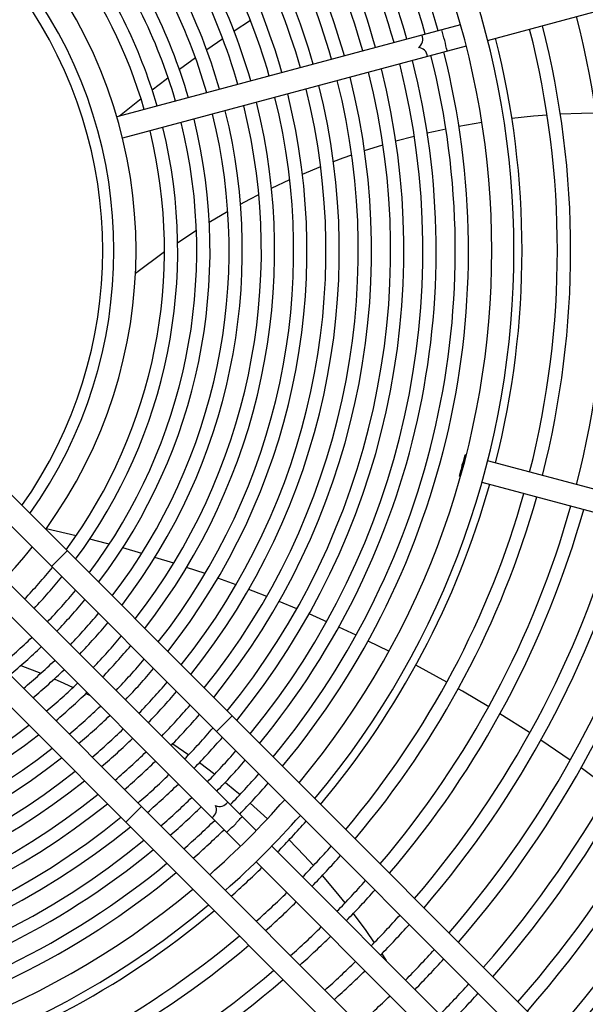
# Model space of a CAD drawing. Header units: centimetres. Extents: x -92429 to 178773, y 2337 to 428125.
# Tile 52 of 138: x 162375 to 162387, y 9151 to 9171. Entities that reach past the tile are written whole.
import ezdxf

# ---------------------------------------------------------------- set-up
doc = ezdxf.new("R2010")
doc.units = ezdxf.units.CM
doc.header["$LTSCALE"] = 50
doc.layers.add('WL_urządzenia', color=1, linetype='Continuous')

msp = doc.modelspace()

# ---------------------------------------------------------------- linework, layer by layer
at = {"layer": 'WL_urządzenia', "color": 1, "linetype": 'Continuous'}
for p, q in [((162385.09, 9170.752, 2170), (162399.597, 9174.639, 2170)), ((162380.116, 9171.172, 2170), (162379.775, 9170.947, 2170)), ((162384.523, 9171.08, 2170), (162377.315, 9169.149, 2170)), ((162379.538, 9170.787, 2170), (162379.199, 9170.553, 2170)), ((162384.643, 9170.632, 2170), (162377.435, 9168.701, 2170)), ((162378.964, 9170.386, 2170), (162378.626, 9170.141, 2170)), ((162378.346, 9169.932, 2170), (162378.057, 9169.711, 2170)), ((162378.392, 9169.967, 2170), (162378.346, 9169.932, 2170)), ((162377.823, 9169.528, 2170), (162377.369, 9169.163, 2170)), ((162386.616, 9169.211, 2170), (162387.059, 9169.228, 2170)), ((162387.059, 9169.228, 2170), (162387.362, 9169.232, 2170)), ((162384.488, 9168.954, 2170), (162384.969, 9169.038, 2170)), ((162385.598, 9169.125, 2170), (162386.054, 9169.172, 2170)), ((162386.054, 9169.172, 2170), (162386.337, 9169.194, 2170)), ((162383.824, 9168.813, 2170), (162384.085, 9168.872, 2170)), ((162384.085, 9168.872, 2170), (162384.215, 9168.9, 2170)), ((162383.165, 9168.643, 2170), (162383.553, 9168.747, 2170)), ((162382.509, 9168.443, 2170), (162382.895, 9168.565, 2170)), ((162381.857, 9168.213, 2170), (162382.058, 9168.287, 2170)), ((162382.058, 9168.287, 2170), (162382.241, 9168.352, 2170)), ((162381.207, 9167.95, 2170), (162381.59, 9168.109, 2170)), ((162380.558, 9167.653, 2170), (162380.941, 9167.833, 2170)), ((162379.908, 9167.32, 2170), (162380.103, 9167.424, 2170)), ((162380.103, 9167.424, 2170), (162380.292, 9167.521, 2170)), ((162379.254, 9166.944, 2170), (162379.64, 9167.171, 2170)), ((162378.591, 9166.518, 2170), (162378.983, 9166.775, 2170)), ((162377.706, 9165.873, 2170), (162378.314, 9166.326, 2170)), ((162373.514, 9162.811, 2170), (162397.542, 9138.783, 2170)), ((162397.215, 9138.455, 2170), (162373.249, 9162.421, 2170)), ((162384.643, 9162.06, 2170), (162384.62, 9162.066, 2170)), ((162399.597, 9158.053, 2170), (162385.09, 9161.94, 2170)), ((162384.5, 9161.618, 2170), (162384.523, 9161.612, 2170)), ((162384.97, 9161.492, 2170), (162399.477, 9157.605, 2170)), ((162371.676, 9160.848, 2170), (162395.641, 9136.882, 2170)), ((162395.314, 9136.554, 2170), (162371.285, 9160.582, 2170)), ((162376.46, 9160.368, 2170), (162375.833, 9160.514, 2170)), ((162377.099, 9160.204, 2170), (162376.747, 9160.296, 2170)), ((162377.156, 9160.189, 2170), (162377.099, 9160.204, 2170)), ((162376.276, 9160.049, 2170), (162375.948, 9159.721, 2170)), ((162377.837, 9159.997, 2170), (162377.437, 9160.112, 2170)), ((162378.507, 9159.792, 2170), (162378.114, 9159.914, 2170)), ((162379.166, 9159.573, 2170), (162378.779, 9159.704, 2170)), ((162380.236, 9154.188, 2170), (162374.96, 9159.464, 2170)), ((162379.816, 9159.341, 2170), (162379.434, 9159.479, 2170)), ((162379.909, 9153.86, 2170), (162374.633, 9159.136, 2170)), ((162380.171, 9159.207, 2170), (162380.08, 9159.242, 2170)), ((162380.457, 9159.096, 2170), (162380.171, 9159.207, 2170)), ((162381.089, 9158.838, 2170), (162380.717, 9158.992, 2170)), ((162381.655, 9158.593, 2170), (162381.346, 9158.728, 2170)), ((162381.714, 9158.566, 2170), (162381.655, 9158.593, 2170)), ((162382.331, 9158.282, 2170), (162381.968, 9158.451, 2170)), ((162383.019, 9157.945, 2170), (162382.582, 9158.161, 2170)), ((162375.304, 9157.649, 2170), (162375.721, 9157.484, 2170)), ((162384.233, 9157.296, 2170), (162383.584, 9157.652, 2170)), ((162376.003, 9157.365, 2170), (162376.205, 9157.275, 2170)), ((162376.205, 9157.275, 2170), (162376.398, 9157.187, 2170)), ((162376.666, 9157.058, 2170), (162376.754, 9157.015, 2170)), ((162384.562, 9157.108, 2170), (162384.475, 9157.159, 2170)), ((162385.113, 9156.781, 2170), (162384.562, 9157.108, 2170)), ((162385.969, 9156.241, 2170), (162385.35, 9156.636, 2170)), ((162379.734, 9156.591, 2170), (162379.406, 9156.263, 2170)), ((162385.976, 9156.237, 2170), (162385.969, 9156.241, 2170)), ((162386.823, 9155.662, 2170), (162386.209, 9156.083, 2170)), ((162378.49, 9156.007, 2170), (162378.823, 9155.778, 2170)), ((162379.051, 9155.613, 2170), (162379.372, 9155.371, 2170)), ((162387.334, 9155.295, 2170), (162387.051, 9155.5, 2170)), ((162379.591, 9155.198, 2170), (162379.798, 9155.029, 2170)), ((162379.798, 9155.029, 2170), (162379.9, 9154.944, 2170)), ((162377.833, 9154.69, 2170), (162377.505, 9154.363, 2170)), ((162380.111, 9154.762, 2170), (162380.473, 9154.435, 2170)), ((162380.929, 9153.992, 2170), (162381.246, 9153.662, 2170)), ((162391.184, 9143.241, 2170), (162380.564, 9153.86, 2170)), ((162381.246, 9153.662, 2170), (162381.438, 9153.453, 2170)), ((162380.236, 9153.532, 2170), (162390.856, 9142.913, 2170)), ((162381.623, 9153.243, 2170), (162381.909, 9152.905, 2170)), ((162381.909, 9152.905, 2170), (162382.099, 9152.669, 2170)), ((162382.271, 9152.446, 2170), (162382.534, 9152.089, 2170)), ((162382.534, 9152.089, 2170), (162382.712, 9151.836, 2170)), ((162382.871, 9151.601, 2170), (162382.96, 9151.464, 2170))]:
    msp.add_line(p, q, dxfattribs=at)
for points in [[(162384.247, 9170.526, -0.037253), (162384.195, 9170.752, -0.037253), (162384.127, 9170.974)], [(162383.83, 9170.414, 0.374287), (162383.639, 9170.603, 0.374287), (162383.71, 9170.862)], [(162384.5, 9161.618, -0.037253), (162384.568, 9161.84, -0.037253), (162384.62, 9162.066)], [(162384.62, 9162.066, -0.037253), (162384.551, 9161.844)], [(162384.551, 9161.844, -0.037253), (162384.5, 9161.618)], [(162379.313, 9154.455, 0.374287), (162379.382, 9154.715, 0.374287), (162379.641, 9154.783)], [(162379.619, 9154.15, -0.037253), (162379.789, 9154.308, -0.037253), (162379.946, 9154.478)]]:
    msp.add_lwpolyline(points, format="xyb", dxfattribs=at)
msp.add_circle((162367.75, 9166.346, 2170), 47.277, dxfattribs=at)
for radius, start, end in [(47.277, 229.4416, 220.5584), (42.566, 227.9961, 222.0039), (42.222, 228.0205, 221.9795), (42.012, 228.0356, 221.9644), (17.891, 320.0533, 39.9467), (17.428, 320.1881, 39.8119), (16.94, 15.7839, 39.6621), (16.662, 15.797, 39.5728), (16.262, 15.8165, 39.439), (15.984, 15.8307, 39.342), (15.585, 15.852, 39.1964), (15.307, 15.8675, 39.0906), (14.907, 15.8908, 38.9317), (14.629, 15.9077, 38.8158), (14.23, 15.9332, 38.6415), (13.951, 15.9518, 38.5142), (13.552, 15.9799, 38.3222), (13.274, 16.0004, 38.1816), (12.874, 16.0314, 37.969), (12.596, 16.0542, 37.8129), (12.197, 16.0887, 37.5762), (11.919, 16.1142, 37.402), (11.519, 16.1528, 37.1369), (11.241, 16.1813, 36.9411), (10.842, 16.2249, 36.642), (10.563, 16.2571, 36.4203), (9.967, 324.0971, 35.9029), (9.504, 324.5449, 35.4551), (9.27, 324.7878, 35.2122), (19.823, 345.6699, 14.3301), (18.804, 345.7062, 14.2938), (19.082, 345.6959, 14.3041), (18.063, 345.7351, 14.2649), (16.94, 320.3379, 14.2161), (15.984, 320.658, 14.1693), (16.262, 320.561, 14.1835), (16.662, 320.4272, 14.203), (15.307, 320.9094, 14.1325), (15.585, 320.8036, 14.148), (14.629, 321.1842, 14.0923), (14.907, 321.0683, 14.1092), (13.951, 321.4858, 14.0482), (14.23, 321.3585, 14.0668), (12.874, 322.031, 13.9686), (13.274, 321.8184, 13.9996), (13.552, 321.6778, 14.0201), (12.197, 322.4238, 13.9113), (12.596, 322.1871, 13.9458), (11.241, 323.0589, 13.8187), (11.519, 322.8631, 13.8472), (11.919, 322.598, 13.8858), (10.563, 323.5797, 13.7429), (10.842, 323.358, 13.7751), (18.063, 320.0051, 344.2649), (18.804, 319.8074, 344.2938), (19.082, 319.7372, 344.3041), (19.823, 319.5598, 344.3301), (20.101, 319.4966, 344.3394), (20.842, 319.3364, 344.3629), (21.12, 319.2792, 344.3713), (21.861, 319.1339, 344.3926), (22.139, 319.0819, 344.4002), (22.88, 318.9495, 344.4196), (9.967, 308.5921, 321.4079), (23.158, 318.902, 344.4266), (23.899, 318.7809, 344.4444), (24.177, 318.7373, 344.4508), (10.563, 316.2571, 321.0448), (24.918, 318.626, 344.4671), (25.196, 318.586, 344.473), (10.842, 316.2249, 320.8892), (11.241, 316.1813, 320.6792), (11.519, 316.1528, 320.5417), (11.919, 316.1142, 320.3554), (12.197, 316.0887, 320.2329), (11.241, 309.3208, 313.8187), (12.596, 316.0542, 320.0665), (11.519, 309.4583, 313.8472), (12.874, 316.0314, 319.9568), (11.919, 309.6446, 313.8858), (13.274, 316.0004, 319.8073), (12.197, 309.7671, 313.9113), (13.552, 315.9799, 319.7084), (12.596, 309.9335, 313.9458), (13.951, 315.9518, 319.5733), (12.874, 310.0432, 313.9686), (14.23, 315.9332, 319.4837), (13.274, 310.1927, 313.9996), (14.629, 315.9077, 319.361), (13.552, 310.2916, 314.0201), (14.907, 315.8908, 319.2795), (12.596, 256.0542, 307.8129), (13.951, 310.4267, 314.0482), (15.307, 315.8675, 319.1676), (12.874, 256.0314, 307.969), (14.23, 310.5163, 314.0668), (15.585, 315.852, 319.0931), (13.274, 256.0004, 308.1816), (14.629, 310.639, 314.0923), (15.984, 315.8307, 318.9907), (13.552, 255.9799, 308.3222), (14.907, 310.7205, 314.1092), (16.262, 315.8165, 318.9223), (13.951, 255.9518, 308.5142), (14.23, 255.9332, 308.6415), (15.307, 310.8324, 314.1325), (16.662, 315.797, 318.8281), (15.585, 310.9069, 314.148), (16.94, 315.7839, 318.7652), (14.629, 255.9077, 308.8158), (15.984, 311.0093, 314.1693), (17.428, 311.3403, 318.6597), (14.907, 255.8908, 308.9317), (16.262, 311.0777, 314.1835), (15.307, 255.8675, 309.0906), (16.662, 311.1719, 314.203), (17.891, 311.4353, 318.5647), (18.063, 315.7351, 318.5308), (15.585, 255.852, 309.1964), (16.94, 311.2348, 314.2161), (15.984, 255.8307, 309.342), (16.262, 255.8165, 309.439), (18.804, 315.7062, 318.3915), (19.082, 315.6959, 318.342), (16.662, 255.797, 309.5728), (18.063, 311.4692, 314.2649), (16.94, 255.7839, 309.6621), (19.823, 315.6699, 318.217), (17.428, 230.1881, 309.8119), (20.101, 315.6606, 318.1724), (18.804, 311.6085, 314.2938), (17.891, 230.0533, 309.9467), (18.063, 285.7351, 309.9949), (19.082, 311.658, 314.3041), (20.842, 315.6371, 318.0595), (19.823, 311.783, 314.3301), (21.12, 315.6287, 318.0192), (18.804, 285.7062, 310.1926), (20.101, 311.8276, 314.3394), (19.082, 285.6959, 310.2628), (21.861, 315.6074, 317.9168), (22.139, 315.5998, 317.8801), (20.842, 311.9405, 314.3629), (19.823, 285.6699, 310.4402), (20.101, 285.6606, 310.5034), (21.12, 311.9808, 314.3713), (22.88, 315.5804, 317.7868), (21.861, 312.0832, 314.3926), (23.158, 315.5734, 317.7533)]:
    msp.add_arc((162367.75, 9166.346, 2170), radius, start, end, dxfattribs=at)

doc.saveas('drawing.dxf')
